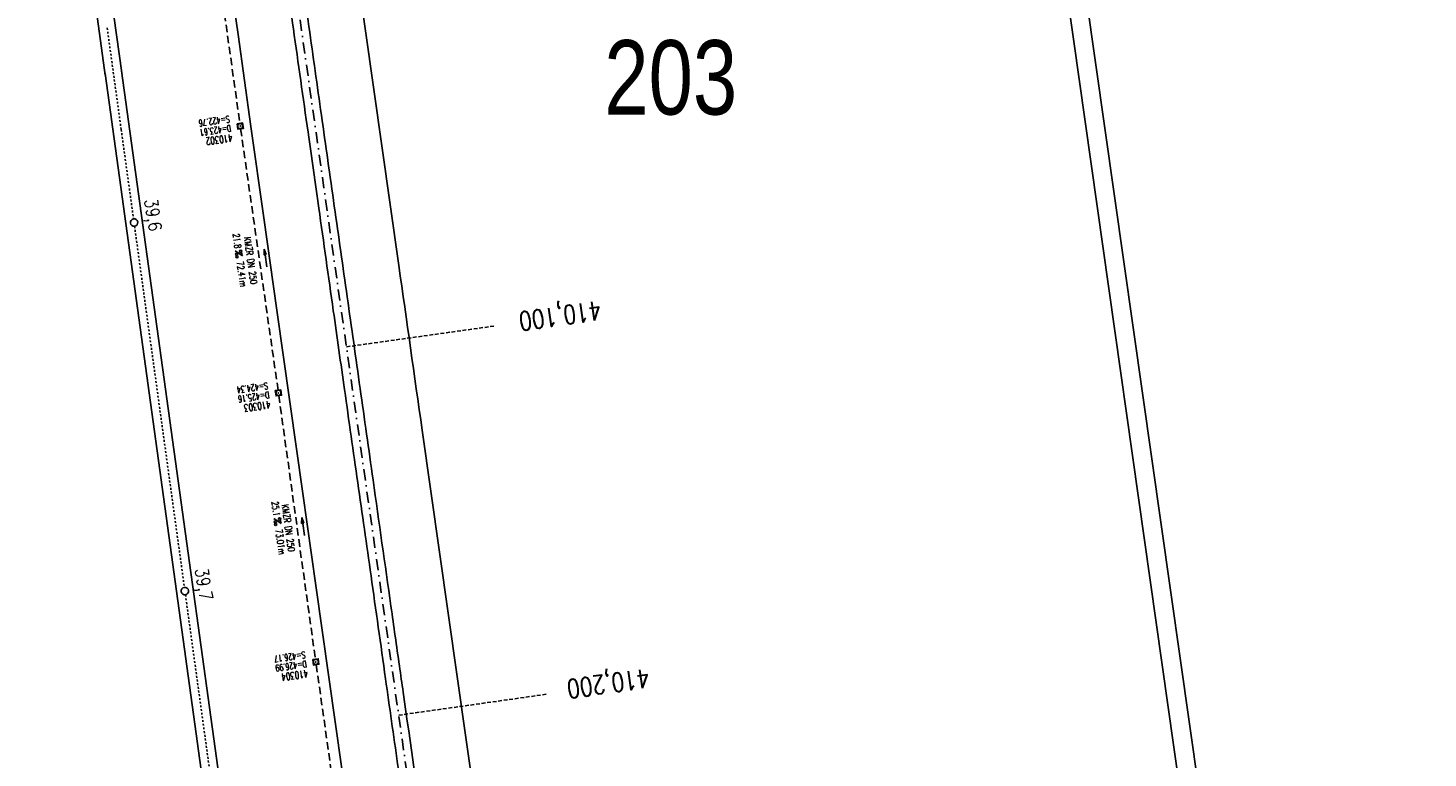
# Model space of a CAD drawing. Extents: x 446457 to 447032, y 444506 to 445688.
# Tile 13 of 43: x 446656 to 447032, y 445008 to 445204. Entities that reach past the tile are written whole.
import ezdxf
from ezdxf.enums import TextEntityAlignment as Align

# ---------------------------------------------------------------- set-up
doc = ezdxf.new("R2010")
doc.units = 0
doc.header["$LTSCALE"] = 2
doc.header["$MEASUREMENT"] = 0
for name, pattern in [('ACAD_ISO10W100W', [0.5, 0.25, -0.25]), ('AUSGEZOGEN', [0]), ('GESTRICH-X2', [1.5, 1, -0.5]), ('GESTRICHELT', [0.75, 0.5, -0.25]), ('STRICHPT-X3', [3, 1.5, -0.75, 0, -0.75])]:
    doc.linetypes.add(name, pattern=pattern)
doc.layers.get('0').update_dxf_attribs({"linetype": 'AUSGEZOGEN'})
for name, color, linetype in [('ACHSE', 250, 'STRICHPT-X3'), ('Bahnachse', 7, 'CONTINUOUS'), ('FBR', 8, 'CONTINUOUS'), ('Gleisachse', 7, 'CONTINUOUS'), ('HEKTOM', 250, 'GESTRICHELT'), ('KANAL', 7, 'GESTRICH-X2'), ('PFEIL', 7, 'CONTINUOUS'), ('Planeinteilung', 6, 'CONTINUOUS'), ('RAHMEN', 250, 'AUSGEZOGEN'), ('SCHACHTNR', 6, 'CONTINUOUS'), ('SCHSYMBOL', 7, 'AUSGEZOGEN'), ('TEXTO', 4, 'CONTINUOUS'), ('TEXTU', 4, 'CONTINUOUS')]:
    doc.layers.add(name, color=color, linetype=linetype)
doc.styles.add('ROMANS', font='romans.shx', dxfattribs={"width": 0.8})
doc.styles.add('UNIR-H', font='unir_h.shx', dxfattribs={"width": 0.8})

# ---------------------------------------------------------------- blocks, each defined once
blk = doc.blocks.new('20')
blk.add_lwpolyline([(-0.75, -0.75), (0.75, -0.75), (0.75, 0.75), (-0.75, 0.75)], close=True)
blk.add_circle((0, 0), 0.676)
blk.add_point((0, 0))
blk = doc.blocks.new('PROM')
blk.add_line((1.57, 1.82), (0.02, 0.02))
for centre, radius in [((0.32, 1.51), 0.317), ((0.94, 0.29), 0.283), ((1.64, 0.29), 0.283)]:
    blk.add_circle(centre, radius)
blk.add_arc((0.99, 2.68), 1.03, 239.1414, 303.3549)
blk = doc.blocks.new('PFEIL2')
at = {"color": 0}
for p, q in [((0.88, 0), (-2.4, -0.01)), ((0.88, -0.27), (0.88, 0.28)), ((0.88, 0.28), (2.43, 0.01)), ((0.91, 0.27), (0.88, 0.26)), ((0.97, 0.26), (0.88, 0.25)), ((1.02, 0.25), (0.88, 0.23)), ((1.07, 0.24), (0.88, 0.21)), ((1.13, 0.23), (0.88, 0.19)), ((1.18, 0.22), (0.88, 0.17)), ((1.24, 0.21), (0.88, 0.15)), ((1.29, 0.21), (0.88, 0.14)), ((1.34, 0.2), (0.88, 0.12)), ((1.4, 0.19), (0.88, 0.1)), ((1.45, 0.18), (0.88, 0.08)), ((1.51, 0.17), (0.88, 0.06)), ((1.56, 0.16), (0.88, 0.04)), ((1.61, 0.15), (0.88, 0.02)), ((1.67, 0.14), (0.88, 0.01)), ((1.72, 0.13), (0.88, -0.01)), ((1.78, 0.12), (0.88, -0.03)), ((1.83, 0.11), (0.88, -0.05)), ((1.88, 0.1), (0.88, -0.07)), ((1.94, 0.09), (0.88, -0.09)), ((2.05, 0.08), (0.88, -0.12)), ((1.99, 0.08), (0.88, -0.11)), ((2.1, 0.07), (0.88, -0.14)), ((2.15, 0.06), (0.88, -0.16)), ((2.21, 0.05), (0.88, -0.18)), ((2.26, 0.04), (0.88, -0.2)), ((2.32, 0.03), (0.88, -0.22)), ((2.37, 0.02), (0.88, -0.23)), ((2.42, 0.01), (0.88, -0.25)), ((2.43, 0.01), (0.88, -0.27))]:
    blk.add_line(p, q, dxfattribs=at)
blk = doc.blocks.new('1135420')
blk.add_line((1135, 420), (0, 420))
at = {"layer": 'RAHMEN'}
blk.add_line((950, 415), (25, 415), dxfattribs=at)

msp = doc.modelspace()

# ---------------------------------------------------------------- linework, layer by layer
at = {"layer": 'ACHSE', "flags": 128}
msp.add_lwpolyline([(446665.21, 445659.01), (446678.54, 445564.9), (446689.24, 445489.45), (446703.27, 445390.44), (446727.83, 445217.17), (446745.37, 445093.41), (446759.4, 444994.4), (446773.44, 444895.39), (446790.98, 444771.62), (446798.52, 444718.41), (446808.52, 444647.86), (446822.55, 444548.85), (446824.48, 444535.24)], dxfattribs=at)
at = {"layer": 'Bahnachse', "linetype": 'ACAD_ISO10W100W'}
for p, q in [((446677.59, 445203.86), (446679.3, 445191.48)), ((446679.23, 445191.97), (446681.35, 445176.57)), ((446681.35, 445176.57), (446684.67, 445152.56)), ((446684.94, 445150.58), (446698.34, 445053.5)), ((446698.61, 445051.52), (446712, 444954.44))]:
    msp.add_line(p, q, dxfattribs=at)
at = {"layer": 'Bahnachse', "linetype": 'Continuous'}
for centre in [(446684.8, 445151.57), (446698.47, 445052.51)]:
    msp.add_ellipse(centre, major_axis=(-0.707, 0.707), ratio=1, start_param=2.514591, end_param=8.797776, dxfattribs=at)
at = {"layer": 'FBR'}
for points in [[(446724.22, 445227.7, 0.000352), (446727.61, 445203.66, 0.000005), (446731.55, 445175.83, 0.000006), (446734.44, 445155.44, 0.000005), (446738.34, 445127.87, 0.000006), (446741.35, 445106.67, 0.000262), (446744.9, 445081.67, -0.000165), (446748.46, 445056.66, -0.000317), (446752.37, 445028.97, 0.000384), (446755.61, 445006.07, 0.000054), (446757.26, 444994.45, -0.000066), (446758.92, 444982.82, -0.00003), (446762.61, 444956.82, -0.000033), (446765.93, 444933.46, -0.000136), (446769.38, 444909.08, 0.000143), (446772.83, 444884.7, 0.000117), (446776.4, 444859.65, -0.00009), (446779.96, 444834.59, -0.000035), (446781.73, 444822.09, -0.000036), (446783.44, 444810.04, -0.000285), (446784.88, 444799.82, 0.000197), (446786.97, 444785, 0.000526)], [(446702.65, 445379.85, -0.000012), (446706.64, 445351.68, -0.000142)], [(446721.37, 445277.64, -0.000013), (446726.04, 445244.73, -0.000025), (446728.41, 445227.99, -0.000188), (446731.78, 445204.22, 0.000116), (446735.14, 445180.44, 0.000098), (446738.6, 445156, -0.000125), (446742.07, 445131.57, -0.00007), (446745.54, 445107, 0.000053), (446749.01, 445082.43, 0.000033), (446753.82, 445048.45, 0.00007), (446756.1, 445032.39, 0.000049), (446757.1, 445025.34, 0.000008), (446763.02, 444983.7, 0.000035), (446769.86, 444935.6, 0.000241), (446770.85, 444928.66, 0.000398), (446771.04, 444927.39, -0.000146), (446771.22, 444926.12, -0.001113), (446773.4, 444910.74, 0.00067), (446776.99, 444885.18), (446784.08, 444835.29, -0.000024), (446786.4, 444818.9, -0.000012), (446791.07, 444785.97)], [(446744.66, 445219.56), (446755.94, 445140, -0.000002), (446762.2, 445095.79), (446776.24, 444996.78), (446790.27, 444897.77, -0.000001), (446799.04, 444835.89, 0.000001), (446807.81, 444774.01, 0.000002), (446815.35, 444720.8, 0.000002)]]:
    msp.add_lwpolyline(points, format="xyb", dxfattribs=at)
at = {"layer": 'FBR', "flags": 128}
msp.add_lwpolyline([(446688.21, 445374.6), (446691.72, 445349.92), (446695.2, 445325.29), (446698.73, 445300.51), (446702.22, 445275.94), (446705.67, 445251.31), (446709.16, 445226.75), (446712.82, 445202.12), (446716.17, 445177.37), (446719.66, 445152.81), (446723.14, 445128.06), (446726.62, 445103.38), (446730.14, 445078.74), (446733.64, 445053.99), (446737.12, 445029.41), (446740.62, 445004.74), (446744.07, 444980.36), (446747.58, 444955.64), (446751.09, 444930.99)], dxfattribs=at)
at = {"layer": 'Gleisachse', "linetype": 'Continuous'}
for p, q in [((446662.07, 445299.83), (446677.07, 445191.17)), ((446666.53, 445300.45), (446681.53, 445191.79)), ((446681.45, 445192.33), (446717.57, 444930.6)), ((446677.01, 445191.61), (446713.11, 444929.98))]:
    msp.add_line(p, q, dxfattribs=at)
at = {"layer": 'HEKTOM'}
for p, q in [((446741.88, 445118.16), (446781.5, 445123.75)), ((446755.91, 445019.16), (446795.53, 445024.78))]:
    msp.add_line(p, q, dxfattribs=at)
at = {"layer": 'KANAL'}
for p, q in [((446703.25, 445249.28), (446713.25, 445178.22)), ((446713.44, 445176.75), (446723.5, 445106.53)), ((446723.69, 445105.06), (446733.53, 445034.22)), ((446733.75, 445032.75), (446743.78, 444961.62))]:
    msp.add_line(p, q, dxfattribs=at)

# ---------------------------------------------------------------- block references
at = {"layer": 'PFEIL'}
for p, rotation in [((446720.15, 445142.05), 98.13790000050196), ((446730.23, 445069.85), 97.90759999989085)]:
    msp.add_blockref('PFEIL2', p, dxfattribs=dict(at, rotation=rotation))
at = {"layer": 'Planeinteilung', "linetype": 'Continuous', "rotation": 278.0670990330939}
msp.add_blockref('1135420', (446457.28, 445629.54), dxfattribs=at)
at = {"layer": 'SCHSYMBOL', "rotation": 278.0671000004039}
for p in [(446713.34, 445177.48), (446723.59, 445105.8), (446733.64, 445033.49)]:
    msp.add_blockref('20', p, dxfattribs=at)
at = {"layer": 'TEXTU'}
for p, rotation in [((446711.94, 445143.95), 278.137900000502), ((446722.35, 445072), 277.9075999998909)]:
    msp.add_blockref('PROM', p, dxfattribs=dict(at, rotation=rotation))

# ---------------------------------------------------------------- texts
at = {"layer": 'Bahnachse', "linetype": 'Continuous', "style": 'ROMANS', "oblique": 0, "width": 0.8337}
for s, p in [('39,6', (446687.54, 445157.67)), ('39,7', (446701.15, 445058.4))]:
    msp.add_text(s, height=3.5, rotation=279.0755, dxfattribs=at).set_placement(p)
at = {"layer": 'HEKTOM', "style": 'ROMANS', "width": 0.8}
for s, p in [('410,100', (446809.97, 445130.53)), ('410,200', (446822.89, 445031.7))]:
    msp.add_text(s, height=5, rotation=188.067, dxfattribs=at).set_placement(p)
at = {"layer": 'Planeinteilung', "linetype": 'Continuous', "style": 'UNIR-H', "width": 0.8}
msp.add_text('203', height=20, dxfattribs=at).set_placement((446811.13, 445180.59))
at = {"layer": 'SCHACHTNR', "style": 'ROMANS'}
for s, height, width, p in [('S=422.76', 1.8, 0.6, (446710.41, 445180.31)), ('D=423.61', 1.8, 0.6, (446710.78, 445177.81)), ('410302', 2, 0.7, (446711.12, 445175.34)), ('S=424.34', 1.8, 0.6, (446720.66, 445108.62)), ('D=425.16', 1.8, 0.6, (446721.03, 445106.16)), ('410303', 2, 0.7, (446721.37, 445103.66)), ('S=426.17', 1.8, 0.6, (446730.72, 445036.31)), ('D=426.99', 1.8, 0.6, (446731.06, 445033.84)), ('410304', 2, 0.7, (446731.41, 445031.34))]:
    msp.add_text(s, height=height, rotation=188.067, dxfattribs=dict(at, width=width)).set_placement(p)
at = {"layer": 'TEXTO', "style": 'ROMANS', "width": 0.75}
for rotation, p in [(278.1379, (446715.23, 445141.23)), (277.9076, (446725.37, 445069.37))]:
    msp.add_text('KMZR DN 250', height=1.8, rotation=rotation, dxfattribs=at).set_placement(p, align=Align.CENTER)
at = {"layer": 'TEXTU', "style": 'ROMANS', "width": 0.75}
for s, rotation, p in [('21.8', 278.1379, (446711.29, 445148.49)), ('72.41m', 278.1379, (446712.35, 445140.99)), ('25.1', 277.9076, (446721.73, 445076.52)), ('73.01m', 277.9076, (446722.76, 445069.02))]:
    msp.add_text(s, height=1.8, rotation=rotation, dxfattribs=at).set_placement(p)

doc.saveas('drawing.dxf')
